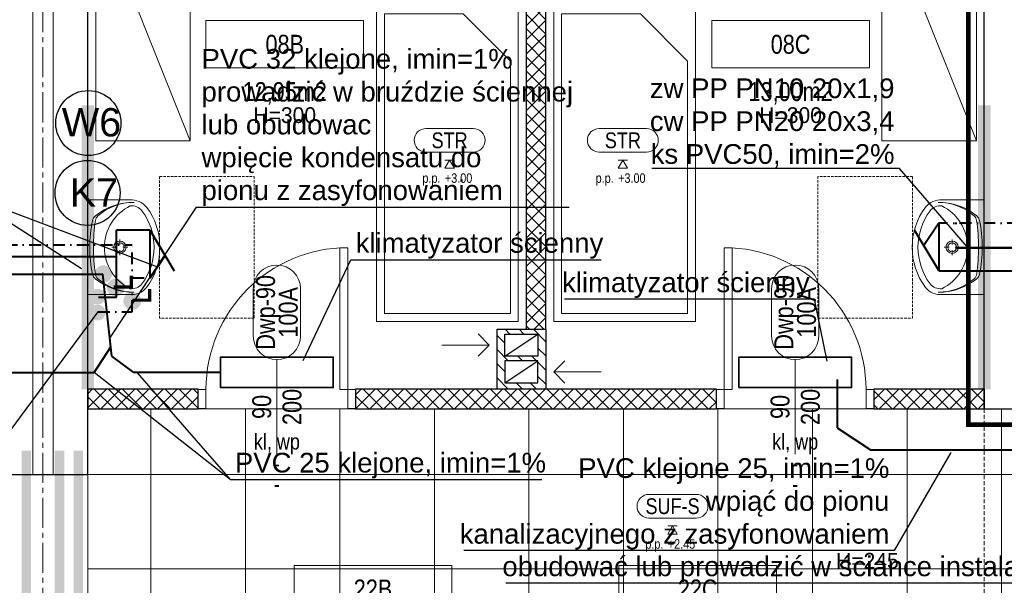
# Model space of a CAD drawing. Header units: millimetres. Extents: x -291747 to 77132, y 46721 to 203932.
# Tile 60 of 110: x 69240 to 69865, y 91361 to 91720. Entities that reach past the tile are written whole.
import ezdxf
from ezdxf.enums import TextEntityAlignment as Align
from ezdxf.lldxf.tags import DXFTag

# ---------------------------------------------------------------- set-up
doc = ezdxf.new("R2010")
doc.units = ezdxf.units.MM
doc.header["$MEASUREMENT"] = 0
for name, pattern in [('DASHDOT', [1, 0.5, -0.25, 0, -0.25]), ('xreff_LSN_szatnie_PW_rzuty_14$0$CENTER', [2, 1.25, -0.25, 0.25, -0.25]), ('xreff_LSN_szatnie_PW_rzuty_14$0$CENTER2', [28.575, 19.05, -3.175, 3.175, -3.175]), ('xreff_LSN_szatnie_PW_rzuty_14$0$DASHED', [19.05, 12.7, -6.35]), ('xreff_LSN_szatnie_PW_rzuty_14$0$HIDDEN2', [4.7625, 3.175, -1.5875])]:
    doc.linetypes.add(name, pattern=pattern)
doc.layers.get('0').update_dxf_attribs({"lineweight": 9})
doc.layers.get('Defpoints').update_dxf_attribs({"lineweight": 9})
for name, color, linetype, lineweight in [('FL-xref', 250, 'Continuous', 9), ('FL_Ciepła_woda-do odbiorników', 1, 'DASHDOT', 40), ('FL_ks_nad posadzka', 12, 'Continuous', 50), ('FL_opisy_kanaliza', 1, 'Continuous', 25), ('FL_opisy_woda', 7, 'Continuous', 25), ('FL_Skropliny', 13, 'SKR_LINE', 40), ('FL_Zimna_woda-do odbiorników', 5, 'SOLID', 40), ('KL_urządzenia', 7, 'Continuous', 35), ('xreff_LSN_szatnie_PW_rzuty_14$0$A drzwi płytowe', 252, 'Continuous', 9), ('xreff_LSN_szatnie_PW_rzuty_14$0$A hatch', 8, 'Continuous', 5), ('xreff_LSN_szatnie_PW_rzuty_14$0$A hatch ściany', 252, 'Continuous', 9), ('xreff_LSN_szatnie_PW_rzuty_14$0$A opis', 252, 'Continuous', 9), ('xreff_LSN_szatnie_PW_rzuty_14$0$A opis pom', 252, 'Continuous', 9), ('xreff_LSN_szatnie_PW_rzuty_14$0$A opis pom pow', 252, 'Continuous', 9), ('xreff_LSN_szatnie_PW_rzuty_14$0$A opis stolarka', 252, 'Continuous', 9), ('xreff_LSN_szatnie_PW_rzuty_14$0$A opis stolarka NWD typ', 252, 'Continuous', 9), ('xreff_LSN_szatnie_PW_rzuty_14$0$A opis stolarka NWD wyposażenie', 252, 'Continuous', 9), ('xreff_LSN_szatnie_PW_rzuty_14$0$A sufit', 252, 'Continuous', 9), ('xreff_LSN_szatnie_PW_rzuty_14$0$A sufit obrys', 252, 'Continuous', 9), ('xreff_LSN_szatnie_PW_rzuty_14$0$A sufit podwieszany opis', 8, 'Continuous', 13), ('xreff_LSN_szatnie_PW_rzuty_14$0$A widok wyżej', 252, 'xreff_LSN_szatnie_PW_rzuty_14$0$DASHED', 9), ('xreff_LSN_szatnie_PW_rzuty_14$0$A wyposazenie meblowe', 8, 'Continuous', 9), ('xreff_LSN_szatnie_PW_rzuty_14$0$A wyposazenie sanitarne', 8, 'Continuous', 9), ('xreff_LSN_szatnie_PW_rzuty_14$0$A zakres', 252, 'Continuous', 9), ('xreff_LSN_szatnie_PW_rzuty_14$0$A-Wall', 252, 'Continuous', 9), ('xreff_LSN_szatnie_PW_rzuty_14$0$IS wentylacja kratki projektowane', 8, 'Continuous', 9), ('xreff_LSN_szatnie_PW_rzuty_14$0$S-Grid-Iden', 8, 'xreff_LSN_szatnie_PW_rzuty_14$0$CENTER2', 9)]:
    doc.layers.add(name, color=color, linetype=linetype, lineweight=lineweight)
for name, color, linetype, lineweight, transparency in [('xreff_LSN_szatnie_PW_rzuty_14$0$A fartuchy', 252, 'xreff_LSN_szatnie_PW_rzuty_14$0$HIDDEN2', 9, 0.3), ('xreff_LSN_szatnie_PW_rzuty_14$0$A nadproza SBN', 252, 'xreff_LSN_szatnie_PW_rzuty_14$0$CENTER', 9, 0.25), ('xreff_LSN_szatnie_PW_rzuty_14$0$A opis ppoż drzwi', 252, 'Continuous', 9, 0.25)]:
    doc.layers.add(name, color=color, linetype=linetype, lineweight=lineweight, transparency=transparency)
doc.styles.get("Standard").update_dxf_attribs({"font": 'arial.ttf'})
doc.styles.add('xreff_LSN_szatnie_PW_rzuty_14$0$Standard', font='txt')
doc.styles.add('xreff_LSN_szatnie_PW_rzuty_14$0$STYL ASA', font='ARIALN.TTF')
doc.linetypes.add('SKR_LINE', pattern='A,12.7,-5.08,["SKR",Standard,S=2.54,R=0,X=-2.54,Y=-1.27],-6.35', length=24.13)
tags = doc.linetypes.add('SOLID', pattern=[10, 10, 0]).pattern_tags.tags
tags[6:7] = [DXFTag(74, 4), DXFTag(75, 0), DXFTag(340, '0'), DXFTag(46, 0.0), DXFTag(50, 0.0), DXFTag(44, 0.0), DXFTag(45, 0.0)]
tags[4:5] = [DXFTag(74, 4), DXFTag(75, 0), DXFTag(340, '0'), DXFTag(46, 0.0), DXFTag(50, 0.0), DXFTag(44, 0.0), DXFTag(45, 0.0)]
doc.dimstyles.get("Standard").update_dxf_attribs({"dimtxt": 0.18, "dimasz": 0.18, "dimexe": 0.18, "dimexo": 0.0625, "dimgap": 0.09, "dimtad": 0, "dimtih": 1, "dimtoh": 1, "dimdec": 4, "dimzin": 0, "dimdsep": 46, "dimtxsty": 'Standard', "dimcen": 0.09, "dimadec": 0, "dimazin": 0, "dimtfac": 1, "dimtdec": 4, "dimtofl": 0, "dimtmove": 0, "dimatfit": 3, "dimfxl": 1, "dimtolj": 1, "dimtzin": 0, "dimarcsym": 0})

# ---------------------------------------------------------------- blocks, each defined once
blk = doc.blocks.new('xreff_LSN_szatnie_PW_rzuty_14$0$szafa')
at = {"color": 0, "linetype": 'ByBlock', "lineweight": -2, "ltscale": 0.5}
blk.add_lwpolyline([(-0.5, -0.5), (0.5, -0.5), (0.5, 0.5), (-0.5, 0.5)], close=True, dxfattribs=at)
blk.add_lwpolyline([(-0.5, 0.5), (0.5, -0.5)], dxfattribs=at)
blk = doc.blocks.new('xreff_LSN_szatnie_PW_rzuty_14$0$bed 100')
for points in [[(-200, -45.5), (0, -45.5), (0, 44.5), (-200, 44.5)], [(-195, -40.5), (-35, -40.5), (-5, -10.5), (-5, 39.5), (-195, 39.5)]]:
    blk.add_lwpolyline(points, close=True)
blk = doc.blocks.new('xreff_LSN_szatnie_PW_rzuty_14$0$umywalka 60x45')
at = {"color": 0, "lineweight": -2, "ltscale": 0.15}
for p, q in [((-30, 0), (30, 0)), ((-30, 0), (-30, -26.7)), ((9.45, 0), (-9.45, 0)), ((30, 0), (30, -26.7)), ((-0.01, -15.32), (-0.01, -18.52)), ((-1.86, -20.37), (-5.07, -20.37)), ((-0.01, -22.22), (-0.01, -25.42)), ((5.04, -20.37), (1.84, -20.37))]:
    blk.add_line(p, q, dxfattribs=at)
at = {"ltscale": 0.15}
blk.add_lwpolyline([(-26.31, -26.95, 0.236063), (-23.21, -34.38, 0.329715), (23.21, -34.38, 0.236063), (26.31, -26.95, 0.623035)], format="xyb", close=True, dxfattribs=at)
blk.add_lwpolyline([(-30, -26.7, 0.239105), (-25.52, -37.28, 0.331406), (25.52, -37.28, 0.239105), (30, -26.7)], format="xyb", dxfattribs=at)
at = {"color": 0, "lineweight": -2, "ltscale": 0.15}
for radius in [3.89, 2.78]:
    blk.add_circle((-0.01, -20.37), radius, dxfattribs=at)
for centre, radius, start, end in [((9.28, -28.68), 37.74, 140.66478, 180.90725), ((-16.21, -9.73), 5, 97.83045, 138.52449), ((-16.04, -7.93), 5, 102.69402, 140.66478), ((-0.64, -76.32), 75.1, 89.48972, 102.69402), ((0.57, -131.79), 128.2, 90.24498, 97.83045), ((0.57, -76.32), 75.1, 77.22851, 90.43281), ((-0.72, -131.79), 128.2, 82.09208, 89.67755), ((16.23, -9.76), 5, 41.39803, 82.09208), ((16.06, -7.95), 5, 39.25775, 77.22851), ((-9.28, -28.67), 37.74, 359.01528, 39.25775), ((5.44, -28.88), 33.9, 138.52449, 180.67671), ((-5.45, -28.87), 33.9, 359.24582, 41.39804)]:
    blk.add_arc(centre, radius, start, end, dxfattribs=at)
at = {"layer": 'Defpoints', "linetype": 'xreff_LSN_szatnie_PW_rzuty_14$0$HIDDEN2', "ltscale": 0.5}
blk.add_lwpolyline([(-45, -45.56), (45, -45.56), (45, -105.56), (-45, -105.56)], close=True, dxfattribs=at)
blk = doc.blocks.new('xreff_LSN_szatnie_PW_rzuty_14$0$środek')
blk.add_line((0, 0), (0, -10))
blk = doc.blocks.new('xreff_LSN_szatnie_PW_rzuty_14$0$ddtag_UP')
at = {"transparency": 33554687}
blk.add_lwpolyline([(0, 30), (0, -30)], dxfattribs=at)
at = {"layer": 'xreff_LSN_szatnie_PW_rzuty_14$0$A opis stolarka NWD typ', "transparency": 33554687}
blk.add_lwpolyline([(-15, 75, -1), (15, 75), (15, 45, -1), (-15, 45)], format="xyb", close=True, dxfattribs=at)
at = {"ltscale": 0.1, "transparency": 33554687, "style": 'xreff_LSN_szatnie_PW_rzuty_14$0$STYL ASA'}
blk.add_attdef('DOORS:SZEROKOŚĆ', text='', height=12, rotation=90, dxfattribs=at).set_placement((0, 0, 0), align=Align.BOTTOM_CENTER)
blk.add_attdef('DOORS:WYSOKOŚĆ', text='', height=12, rotation=90, dxfattribs=at).set_placement((3.6, 0, 0), align=Align.TOP_CENTER)
blk.add_attdef('DOORS:AKUSTYKA', text='', height=10, dxfattribs=at).set_placement((0, -49), align=Align.MIDDLE_CENTER)
at = {"layer": 'xreff_LSN_szatnie_PW_rzuty_14$0$A opis ppoż drzwi', "ltscale": 0.1, "transparency": 33554687, "style": 'xreff_LSN_szatnie_PW_rzuty_14$0$STYL ASA'}
blk.add_attdef('DOORS:PPOŻ', text='', height=10, dxfattribs=at).set_placement((0, -36), align=Align.MIDDLE_CENTER)
at = {"layer": 'xreff_LSN_szatnie_PW_rzuty_14$0$A opis stolarka NWD typ', "ltscale": 0.1, "transparency": 33554687, "style": 'xreff_LSN_szatnie_PW_rzuty_14$0$STYL ASA'}
blk.add_attdef('DOORS:PODTYP', text='', height=12, rotation=90, dxfattribs=at).set_placement((1.2, 60, 0), align=Align.TOP_CENTER)
blk.add_attdef('DOORS:TYP', text='', height=12, rotation=90, dxfattribs=at).set_placement((2.4, 60, 0), align=Align.BOTTOM_CENTER)
at = {"layer": 'xreff_LSN_szatnie_PW_rzuty_14$0$A opis stolarka NWD wyposażenie', "ltscale": 0.1, "transparency": 33554687, "style": 'xreff_LSN_szatnie_PW_rzuty_14$0$STYL ASA'}
blk.add_attdef('DOORS:WYPOSAŻENIE', text='', height=10, dxfattribs=at).set_placement((0, -22), align=Align.MIDDLE_CENTER)
blk = doc.blocks.new('xreff_LSN_szatnie_PW_rzuty_14$0$tag wn')
blk.add_lwpolyline([(-25, -7.5), (25, -7.5), (25, 7.5), (-25, 7.5)], close=True)
at = {"style": 'xreff_LSN_szatnie_PW_rzuty_14$0$STYL ASA'}
blk.add_attdef('ROOM:NO', text='', height=6, dxfattribs=at).set_placement((0, 0), align=Align.MIDDLE_CENTER)
at = {"layer": 'xreff_LSN_szatnie_PW_rzuty_14$0$A opis pom pow', "style": 'xreff_LSN_szatnie_PW_rzuty_14$0$STYL ASA'}
blk.add_attdef('ROOM:AREA', text='', height=6, dxfattribs=at).set_placement((0, -15), align=Align.MIDDLE_CENTER)
blk = doc.blocks.new('xreff_LSN_szatnie_PW_rzuty_14$0$metka')
blk.add_lwpolyline([(-15, -7.5), (15, -7.5, 0.414214), (22.5, 0), (22.5, 0, 0.414214), (15, 7.5), (-15, 7.5, 0.414214), (-22.5, 0), (-22.5, 0, 0.414214)], format="xyb", close=True)
at = {"style": 'xreff_LSN_szatnie_PW_rzuty_14$0$STYL ASA'}
blk.add_attdef('DETAIL:NO', text='', height=10, dxfattribs=at).set_placement((0, 0), align=Align.MIDDLE_CENTER)
blk = doc.blocks.new('xreff_LSN_szatnie_PW_rzuty_14$0$Anno_Elevation_Label_8')
at = {"color": 0, "linetype": 'ByBlock'}
blk.add_line((-0.05, 0), (0.05, 0), dxfattribs=at)
blk.add_lwpolyline([(0, 0), (-0.05, -0.087), (0.05, -0.087)], close=True, dxfattribs=at)
at = {"color": 0, "linetype": 'ByBlock', "style": 'xreff_LSN_szatnie_PW_rzuty_14$0$STYL ASA'}
blk.add_attdef('PREFIX', text='', height=0.1, dxfattribs=at).set_placement((-0.097, -0.241), align=Align.RIGHT)
for tag, p in [('ELEVATION', (-0.05, -0.241)), ('SUFFIX', (-0.05, -0.381))]:
    blk.add_attdef(tag, p, '', height=0.1, dxfattribs=at)
blk = doc.blocks.new('xreff_LSN_szatnie_PW_rzuty_14')
at = {"layer": 'xreff_LSN_szatnie_PW_rzuty_14$0$A hatch', "linetype": 'Continuous', "lineweight": 5}
h = blk.add_hatch(dxfattribs=at)
h.set_pattern_fill('ANSI31', color=256, scale=2, angle=-90, style=0)
h.set_pattern_definition([(315, (-23101.594, 160052.856), (4.49012806, 4.49012806), [])])
h.paths.add_polyline_path([(69574.43, 91485.72), (69574.43, 91523.72), (69543.43, 91523.72), (69543.43, 91485.72)])
h.paths.add_polyline_path([(69569.43, 91503.72), (69569.43, 91489.72), (69548.43, 91489.72), (69548.43, 91503.72)], flags=16)
h.paths.add_polyline_path([(69569.43, 91506.72), (69548.43, 91506.72), (69548.43, 91520.72), (69569.43, 91520.72)], flags=16)
at = {"layer": 'xreff_LSN_szatnie_PW_rzuty_14$0$A hatch ściany', "linetype": 'Continuous', "lineweight": 9}
h = blk.add_hatch(dxfattribs=at)
h.set_pattern_fill('ANSI37', color=256, scale=2, style=0)
h.set_pattern_definition([(45, (0, 0), (-4.49012806, 4.49012806), []), (135, (0, 0), (-4.49012806, -4.49012806), [])])
h.paths.add_polyline_path([(69561.93, 91523.72), (69574.43, 91523.72), (69574.43, 91953.22), (69561.93, 91953.22)], flags=0)
h = blk.add_hatch(dxfattribs=at)
h.set_pattern_fill('ANSI37', color=256, scale=2, style=0)
h.set_pattern_definition([(45, (0, 0), (-4.49012806, 4.49012806), []), (135, (0, 0), (-4.49012806, -4.49012806), [])])
h.paths.add_polyline_path([(69353.68, 91473.22), (69353.68, 91485.72), (69283.68, 91485.72), (69283.68, 91473.22)], flags=0)
h.paths.add_polyline_path([(69453.68, 91485.72), (69453.68, 91473.22), (69682.68, 91473.22), (69682.68, 91485.72)], flags=0)
h.paths.add_polyline_path([(69782.68, 91485.72), (69782.68, 91473.22), (69852.68, 91473.22), (69852.68, 91485.72)], flags=0)
h.paths.add_polyline_path([(68843.68, 91485.72), (68843.68, 91473.22), (69056.68, 91473.22), (69056.68, 91485.72)], flags=0)
h.paths.add_polyline_path([(69156.68, 91485.72), (69156.68, 91473.22), (69226.68, 91473.22), (69226.68, 91485.72)], flags=0)
h.paths.add_polyline_path([(68735.68, 91473.22), (68743.68, 91485.72), (68668.68, 91485.72), (68668.68, 91473.22)], flags=0)
at = {"layer": 'xreff_LSN_szatnie_PW_rzuty_14$0$A drzwi płytowe', "linetype": 'Continuous', "lineweight": 9}
for points in [[(69448.68, 91485.47), (69443.68, 91485.47), (69443.68, 91575.47), (69448.68, 91575.47)], [(69687.68, 91485.47), (69692.68, 91485.47), (69692.68, 91575.47), (69687.68, 91575.47)]]:
    blk.add_lwpolyline(points, close=True, dxfattribs=at)
at = {"layer": 'xreff_LSN_szatnie_PW_rzuty_14$0$A drzwi płytowe', "linetype": 'Continuous', "lineweight": 9, "ltscale": 0.2}
for points in [[(69358.68, 91473.47), (69353.68, 91473.47), (69353.68, 91485.47), (69358.68, 91485.47)], [(69448.68, 91473.47), (69453.68, 91473.47), (69453.68, 91485.47), (69448.68, 91485.47)], [(69687.68, 91473.47), (69682.68, 91473.47), (69682.68, 91485.47), (69687.68, 91485.47)], [(69777.68, 91473.47), (69782.68, 91473.47), (69782.68, 91485.47), (69777.68, 91485.47)]]:
    blk.add_lwpolyline(points, close=True, dxfattribs=at)
at = {"layer": 'xreff_LSN_szatnie_PW_rzuty_14$0$A drzwi płytowe', "linetype": 'Continuous', "lineweight": 9, "ltscale": 0.2, "extrusion": (0, 0, -1)}
blk.add_arc((-69448.68, 91485.47), 90, 0, 90, dxfattribs=at)
at = {"layer": 'xreff_LSN_szatnie_PW_rzuty_14$0$A drzwi płytowe', "linetype": 'Continuous', "lineweight": 9, "ltscale": 0.2}
blk.add_arc((69687.68, 91485.47), 90, 0, 90, dxfattribs=at)
at = {"layer": 'xreff_LSN_szatnie_PW_rzuty_14$0$A fartuchy', "ltscale": 1.25, "const_width": 8}
for points in [[(69283.68, 91485.72), (69283.68, 91665.72)], [(69852.68, 91485.72), (69852.68, 91665.72)]]:
    blk.add_lwpolyline(points, dxfattribs=at)
at = {"layer": 'xreff_LSN_szatnie_PW_rzuty_14$0$A nadproza SBN', "ltscale": 4, "const_width": 6}
for points in [[(69244.68, 91446.72), (69244.68, 91296.72)], [(69265.68, 91446.72), (69265.68, 91296.72)], [(69277.68, 91446.72), (69277.68, 91296.72)]]:
    blk.add_lwpolyline(points, dxfattribs=at)
at = {"layer": 'xreff_LSN_szatnie_PW_rzuty_14$0$A sufit', "linetype": 'Continuous', "lineweight": 9}
for p, q in [((69323.68, 91270.22), (69323.68, 91473.22)), ((69383.68, 91270.22), (69383.68, 91473.22)), ((69443.68, 91270.22), (69443.68, 91473.22)), ((69503.68, 91270.22), (69503.68, 91473.22)), ((69563.68, 91270.22), (69563.68, 91473.22)), ((69623.68, 91270.22), (69623.68, 91473.22)), ((69683.68, 91270.22), (69683.68, 91473.22)), ((69743.68, 91270.22), (69743.68, 91473.22)), ((69803.68, 91270.22), (69803.68, 91473.22)), ((69863.68, 91270.22), (69863.68, 91473.22)), ((69283.68, 91431.72), (70083.68, 91431.72)), ((69283.68, 91371.72), (70083.68, 91371.72))]:
    blk.add_line(p, q, dxfattribs=at)
at = {"layer": 'xreff_LSN_szatnie_PW_rzuty_14$0$A sufit obrys'}
blk.add_lwpolyline([(70083.68, 91473.22), (69283.68, 91473.22), (69283.68, 91270.22), (70083.68, 91270.22)], close=True, dxfattribs=at)
at = {"layer": 'xreff_LSN_szatnie_PW_rzuty_14$0$A widok wyżej', "linetype": 'xreff_LSN_szatnie_PW_rzuty_14$0$DASHED', "lineweight": 9, "ltscale": 0.2}
blk.add_line((69852.68, 91473.22), (69852.68, 91270.22), dxfattribs=at)
at = {"layer": 'xreff_LSN_szatnie_PW_rzuty_14$0$A widok wyżej', "ltscale": 0.2}
blk.add_lwpolyline([(69226.68, 91431.72), (69283.68, 91431.72), (69283.68, 91311.72), (69226.68, 91311.72)], close=True, dxfattribs=at)
at = {"layer": 'xreff_LSN_szatnie_PW_rzuty_14$0$A zakres', "linetype": 'xreff_LSN_szatnie_PW_rzuty_14$0$DASHED', "transparency": 33554623, "const_width": 3}
blk.add_lwpolyline([(68277.93, 92016.22), (68277.93, 91474.47), (68277.93, 91474.47), (68277.93, 91223.47), (68661.68, 91223.47), (68661.68, 90654.22), (70445.68, 90654.22), (70445.68, 91263.97), (70078.68, 91263.97), (70078.68, 91463.22), (69842.68, 91463.22), (69842.68, 92016.22)], close=True, dxfattribs=at)
at = {"layer": 'xreff_LSN_szatnie_PW_rzuty_14$0$A-Wall', "linetype": 'Continuous', "lineweight": 25}
for p, q in [((69283.68, 91485.72), (69283.68, 91953.22)), ((69561.93, 91953.22), (69561.93, 91523.72)), ((69574.43, 91523.72), (69574.43, 91953.22)), ((69852.68, 91485.72), (69852.68, 91953.22)), ((69561.93, 91523.72), (69574.43, 91523.72)), ((69283.68, 91473.22), (69283.68, 91485.72)), ((69283.68, 91485.72), (69283.68, 91473.22)), ((69353.68, 91485.72), (69283.68, 91485.72)), ((69353.68, 91473.22), (69353.68, 91485.72)), ((69453.68, 91485.72), (69453.68, 91473.22)), ((69682.68, 91485.72), (69453.68, 91485.72)), ((69682.68, 91473.22), (69682.68, 91485.72)), ((69782.68, 91485.72), (69782.68, 91473.22)), ((69852.68, 91485.72), (69782.68, 91485.72)), ((69852.68, 91485.72), (69852.68, 91473.22)), ((69852.68, 91473.22), (69852.68, 91485.72)), ((69283.68, 91431.72), (69283.68, 91473.22)), ((69283.68, 91473.22), (69353.68, 91473.22)), ((69453.68, 91473.22), (69682.68, 91473.22)), ((69782.68, 91473.22), (69852.68, 91473.22)), ((69852.68, 91473.22), (69878.68, 91473.22)), ((69226.68, 91431.72), (69283.68, 91431.72))]:
    blk.add_line(p, q, dxfattribs=at)
at = {"layer": 'xreff_LSN_szatnie_PW_rzuty_14$0$A-Wall'}
for points in [[(69248.68, 91981.22), (69248.68, 91431.72)], [(69261.68, 91981.22), (69261.68, 91431.72)]]:
    blk.add_lwpolyline(points, dxfattribs=at)
at = {"layer": 'xreff_LSN_szatnie_PW_rzuty_14$0$A-Wall', "linetype": 'Continuous', "lineweight": 25}
for points in [[(69574.43, 91523.72), (69574.43, 91485.72), (69543.43, 91485.72), (69543.43, 91523.72)], [(69569.43, 91506.72), (69548.43, 91506.72), (69548.43, 91520.72), (69569.43, 91520.72)], [(69548.43, 91503.72), (69548.43, 91489.72), (69569.43, 91489.72), (69569.43, 91503.72)]]:
    blk.add_lwpolyline(points, close=True, dxfattribs=at)
for points in [[(69548.43, 91506.72), (69569.43, 91520.72)], [(69548.43, 91489.72), (69569.43, 91503.72)]]:
    blk.add_lwpolyline(points, dxfattribs=at)
at = {"layer": 'xreff_LSN_szatnie_PW_rzuty_14$0$IS wentylacja kratki projektowane'}
for points in [[(69531.36, 91520.79), (69538.43, 91513.72), (69531.36, 91506.65)], [(69538.43, 91513.72), (69508.43, 91513.72)], [(69586.51, 91503.79), (69579.43, 91496.72), (69586.51, 91489.65)], [(69579.43, 91496.72), (69609.43, 91496.72)]]:
    blk.add_lwpolyline(points, dxfattribs=at)
at = {"layer": 'xreff_LSN_szatnie_PW_rzuty_14$0$S-Grid-Iden'}
blk.add_lwpolyline([(69255.18, 92131.22), (69255.18, 90539.22)], dxfattribs=at)
at = {"layer": 'xreff_LSN_szatnie_PW_rzuty_14$0$A drzwi płytowe', "linetype": 'Continuous', "lineweight": 9, "ltscale": 0.2, "extrusion": (0, 0, -1), "zscale": -1}
blk.add_blockref('xreff_LSN_szatnie_PW_rzuty_14$0$środek', (-69403.68, 91479.47), dxfattribs=at)
at = {"layer": 'xreff_LSN_szatnie_PW_rzuty_14$0$A drzwi płytowe', "linetype": 'Continuous', "lineweight": 9, "ltscale": 0.2}
blk.add_blockref('xreff_LSN_szatnie_PW_rzuty_14$0$środek', (69732.68, 91479.47), dxfattribs=at)
at = {"layer": 'xreff_LSN_szatnie_PW_rzuty_14$0$A opis pom', "linetype": 'Continuous', "lineweight": 9, "xscale": 2, "yscale": 2, "zscale": 2}
for p, values in [((69408.67, 91704.47), {'ROOM:NO': '08B', 'ROOM:AREA': '12,95m2'}), ((69729.76, 91704.47), {'ROOM:NO': '08C', 'ROOM:AREA': '13,00m2'}), ((69464.72, 91359.02), {'ROOM:NO': '22B', 'ROOM:AREA': '1,45m2'}), ((69670.83, 91359.02), {'ROOM:NO': '22C', 'ROOM:AREA': '1,65m2'})]:
    blk.add_blockref('xreff_LSN_szatnie_PW_rzuty_14$0$tag wn', p, dxfattribs=at).add_auto_attribs(values)
at = {"layer": 'xreff_LSN_szatnie_PW_rzuty_14$0$A opis stolarka', "linetype": 'Continuous', "lineweight": 9}
ref = blk.add_blockref('xreff_LSN_szatnie_PW_rzuty_14$0$ddtag_UP', (69403.68, 91474.47), dxfattribs=at)
ref.add_attrib('DOORS:AKUSTYKA', '-', dxfattribs={"layer": '0', "ltscale": 0.1, "height": 10, "style": 'xreff_LSN_szatnie_PW_rzuty_14$0$STYL ASA'}).set_placement((69403.68, 91425.47), align=Align.MIDDLE_CENTER)
ref.add_attrib('DOORS:PPOŻ', '-', dxfattribs={"layer": 'xreff_LSN_szatnie_PW_rzuty_14$0$A opis ppoż drzwi', "ltscale": 0.1, "height": 10, "style": 'xreff_LSN_szatnie_PW_rzuty_14$0$STYL ASA'}).set_placement((69403.68, 91438.47), align=Align.MIDDLE_CENTER)
ref.add_attrib('DOORS:WYSOKOŚĆ', '200', dxfattribs={"layer": '0', "ltscale": 0.1, "height": 12, "rotation": 90, "style": 'xreff_LSN_szatnie_PW_rzuty_14$0$STYL ASA'}).set_placement((69407.28, 91474.47, 0), align=Align.TOP_CENTER)
ref.add_attrib('DOORS:SZEROKOŚĆ', '90', dxfattribs={"layer": '0', "ltscale": 0.1, "height": 12, "rotation": 90, "style": 'xreff_LSN_szatnie_PW_rzuty_14$0$STYL ASA'}).set_placement((69403.68, 91474.47, 0), align=Align.BOTTOM_CENTER)
ref.add_attrib('DOORS:PODTYP', '100A', dxfattribs={"layer": 'xreff_LSN_szatnie_PW_rzuty_14$0$A opis stolarka NWD typ', "ltscale": 0.1, "height": 12, "rotation": 90, "style": 'xreff_LSN_szatnie_PW_rzuty_14$0$STYL ASA'}).set_placement((69404.88, 91534.47, 0), align=Align.TOP_CENTER)
ref.add_attrib('DOORS:TYP', 'Dwp-90', dxfattribs={"layer": 'xreff_LSN_szatnie_PW_rzuty_14$0$A opis stolarka NWD typ', "ltscale": 0.1, "height": 12, "rotation": 90, "style": 'xreff_LSN_szatnie_PW_rzuty_14$0$STYL ASA'}).set_placement((69406.08, 91534.47, 0), align=Align.BOTTOM_CENTER)
ref.add_attrib('DOORS:WYPOSAŻENIE', 'kl, wp', dxfattribs={"layer": 'xreff_LSN_szatnie_PW_rzuty_14$0$A opis stolarka NWD wyposażenie', "ltscale": 0.1, "height": 10, "style": 'xreff_LSN_szatnie_PW_rzuty_14$0$STYL ASA'}).set_placement((69403.68, 91452.47), align=Align.MIDDLE_CENTER)
ref = blk.add_blockref('xreff_LSN_szatnie_PW_rzuty_14$0$ddtag_UP', (69732.68, 91474.47), dxfattribs=at)
ref.add_attrib('DOORS:AKUSTYKA', '-', dxfattribs={"layer": '0', "ltscale": 0.1, "height": 10, "style": 'xreff_LSN_szatnie_PW_rzuty_14$0$STYL ASA'}).set_placement((69732.68, 91425.47), align=Align.MIDDLE_CENTER)
ref.add_attrib('DOORS:PPOŻ', '-', dxfattribs={"layer": 'xreff_LSN_szatnie_PW_rzuty_14$0$A opis ppoż drzwi', "ltscale": 0.1, "height": 10, "style": 'xreff_LSN_szatnie_PW_rzuty_14$0$STYL ASA'}).set_placement((69732.68, 91438.47), align=Align.MIDDLE_CENTER)
ref.add_attrib('DOORS:WYSOKOŚĆ', '200', dxfattribs={"layer": '0', "ltscale": 0.1, "height": 12, "rotation": 90, "style": 'xreff_LSN_szatnie_PW_rzuty_14$0$STYL ASA'}).set_placement((69736.28, 91474.47, 0), align=Align.TOP_CENTER)
ref.add_attrib('DOORS:SZEROKOŚĆ', '90', dxfattribs={"layer": '0', "ltscale": 0.1, "height": 12, "rotation": 90, "style": 'xreff_LSN_szatnie_PW_rzuty_14$0$STYL ASA'}).set_placement((69732.68, 91474.47, 0), align=Align.BOTTOM_CENTER)
ref.add_attrib('DOORS:PODTYP', '100A', dxfattribs={"layer": 'xreff_LSN_szatnie_PW_rzuty_14$0$A opis stolarka NWD typ', "ltscale": 0.1, "height": 12, "rotation": 90, "style": 'xreff_LSN_szatnie_PW_rzuty_14$0$STYL ASA'}).set_placement((69733.88, 91534.47, 0), align=Align.TOP_CENTER)
ref.add_attrib('DOORS:TYP', 'Dwp-90', dxfattribs={"layer": 'xreff_LSN_szatnie_PW_rzuty_14$0$A opis stolarka NWD typ', "ltscale": 0.1, "height": 12, "rotation": 90, "style": 'xreff_LSN_szatnie_PW_rzuty_14$0$STYL ASA'}).set_placement((69735.08, 91534.47, 0), align=Align.BOTTOM_CENTER)
ref.add_attrib('DOORS:WYPOSAŻENIE', 'kl, wp', dxfattribs={"layer": 'xreff_LSN_szatnie_PW_rzuty_14$0$A opis stolarka NWD wyposażenie', "ltscale": 0.1, "height": 10, "style": 'xreff_LSN_szatnie_PW_rzuty_14$0$STYL ASA'}).set_placement((69732.68, 91452.47), align=Align.MIDDLE_CENTER)
at = {"layer": 'xreff_LSN_szatnie_PW_rzuty_14$0$A sufit podwieszany opis', "linetype": 'Continuous', "lineweight": 13}
for p, values in [((69513.34, 91643.57), {'DETAIL:NO': 'STR'}), ((69623.31, 91643.57), {'DETAIL:NO': 'STR'}), ((69654.84, 91411.52), {'DETAIL:NO': 'SUF-S'})]:
    blk.add_blockref('xreff_LSN_szatnie_PW_rzuty_14$0$metka', p, dxfattribs=at).add_auto_attribs(values)
at = {"layer": 'xreff_LSN_szatnie_PW_rzuty_14$0$A sufit podwieszany opis', "linetype": 'Continuous', "lineweight": 13, "xscale": 60, "yscale": 60, "zscale": 60}
for p, values in [((69513.34, 91631.07, 300), {'PREFIX': 'p.p.', 'ELEVATION': '+3.00'}), ((69623.31, 91631.07, 300), {'PREFIX': 'p.p.', 'ELEVATION': '+3.00'}), ((69654.84, 91399.02, 245), {'PREFIX': 'p.p.', 'ELEVATION': '+2.45'})]:
    blk.add_blockref('xreff_LSN_szatnie_PW_rzuty_14$0$Anno_Elevation_Label_8', p, dxfattribs=at).add_auto_attribs(values)
at = {"layer": 'xreff_LSN_szatnie_PW_rzuty_14$0$A wyposazenie meblowe', "xscale": -150, "yscale": 60, "rotation": 90}
for p in [(69318.68, 91718.22), (69817.68, 91718.22)]:
    blk.add_blockref('xreff_LSN_szatnie_PW_rzuty_14$0$szafa', p, dxfattribs=at)
at = {"layer": 'xreff_LSN_szatnie_PW_rzuty_14$0$A wyposazenie meblowe', "rotation": 90.00000000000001}
for p in [(69511.43, 91728.72), (69623.93, 91728.72)]:
    blk.add_blockref('xreff_LSN_szatnie_PW_rzuty_14$0$bed 100', p, dxfattribs=at)
at = {"layer": 'xreff_LSN_szatnie_PW_rzuty_14$0$A wyposazenie sanitarne', "rotation": 90}
blk.add_blockref('xreff_LSN_szatnie_PW_rzuty_14$0$umywalka 60x45', (69283.68, 91575.72), dxfattribs=at)
at = {"layer": 'xreff_LSN_szatnie_PW_rzuty_14$0$A wyposazenie sanitarne', "xscale": -1, "rotation": 270}
blk.add_blockref('xreff_LSN_szatnie_PW_rzuty_14$0$umywalka 60x45', (69852.68, 91575.72), dxfattribs=at)
at = {"layer": 'xreff_LSN_szatnie_PW_rzuty_14$0$A opis', "linetype": 'Continuous', "lineweight": 9, "char_height": 10, "attachment_point": 5, "style": 'xreff_LSN_szatnie_PW_rzuty_14$0$Standard'}
for s, insert in [('\\A1;\\pxqc;H=300', (69408.67, 91659.47)), ('\\A1;\\pxqc;H=300', (69729.76, 91659.47)), ('\\A1;\\pxqc;H=245', (69778.53, 91376.83))]:
    blk.add_mtext_dynamic_manual_height_columns(s, width=72.7481, gutter_width=1, heights=[0], dxfattribs=dict(at, insert=insert))

msp = doc.modelspace()

# ---------------------------------------------------------------- block references
at = {"layer": 'FL-xref'}
msp.add_blockref('xreff_LSN_szatnie_PW_rzuty_14', (0, 0), dxfattribs=at)

# ---------------------------------------------------------------- next in the draw order: hatches: boundary and pattern name
at = {"layer": 'FL_Ciepła_woda-do odbiorników', "ltscale": 15}
for points in [[(69311.88, 91536.02, -1), (69311.88, 91547.27, -1)], [(69289.54, 91529.36, 1), (69290.32, 91539.33, 1)]]:
    msp.add_hatch(color=256, dxfattribs=at).paths.add_polyline_path(points)
at = {"layer": 'FL_ks_nad posadzka'}
msp.add_hatch(color=256, dxfattribs=at).paths.add_polyline_path([(69293.58, 91564.28, 1), (69293.58, 91553.28, 1)])
at = {"layer": 'FL_Zimna_woda-do odbiorników'}
for points in [[(69295.73, 91550.25, -1), (69306.98, 91550.25, -1)], [(69289.47, 91539.44, 1), (69290.25, 91549.41, 1)]]:
    msp.add_hatch(color=256, dxfattribs=at).paths.add_polyline_path(points)

# ---------------------------------------------------------------- next in the draw order: linework, layer by layer
at = {"layer": 'FL_Ciepła_woda-do odbiorników', "ltscale": 15}
for p, q in [((69889.87, 91590.95), (69823.81, 91590.95)), ((69834.21, 91590.95), (69835.21, 91590.95)), ((69216.35, 91577.34), (69311.85, 91577.34)), ((69311.85, 91534.77), (69311.85, 91577.34)), ((69311.85, 91556.38), (69323.24, 91556.38)), ((69312.85, 91556.38), (69311.85, 91556.38)), ((69290.11, 91534.77), (69311.85, 91534.77))]:
    msp.add_line(p, q, dxfattribs=at)
at = {"layer": 'FL_Ciepła_woda-do odbiorników', "ltscale": 15, "const_width": 2}
msp.add_lwpolyline([(69311.85, 91542.15), (69322.98, 91542.15), (69322.98, 91549.26)], dxfattribs=at)
at = {"layer": 'FL_ks_nad posadzka'}
for p, q in [((69872.34, 91575.45), (69834.46, 91575.45)), ((69234.72, 91558.51), (69293.18, 91558.63))]:
    msp.add_line(p, q, dxfattribs=at)
at = {"layer": 'FL_opisy_kanaliza'}
msp.add_circle((69283.5, 91610.22), 20.64, dxfattribs=at)
at = {"layer": 'FL_opisy_woda'}
for p, q in [((69205.67, 91609.43), (69328, 91563.43)), ((69373.94, 91428.48), (69287.78, 91496.42))]:
    msp.add_line(p, q, dxfattribs=at)
msp.add_circle((69284, 91654.5), 20.64, dxfattribs=at)
at = {"layer": 'FL_Skropliny'}
for p, q in [((69298.86, 91506.59), (69293.18, 91558.63)), ((69287.78, 91496.42), (69298.2, 91512.63)), ((69312.96, 91496.42), (69298.86, 91506.59)), ((69142.43, 91496.42), (69287.78, 91496.42)), ((69367.93, 91496.42), (69312.96, 91496.42)), ((69759.35, 91491.83), (69759.35, 91461.28)), ((69759.35, 91461.28), (69780.5, 91447.18)), ((69780.5, 91447.18), (70001.86, 91447.18))]:
    msp.add_line(p, q, dxfattribs=at)
at = {"layer": 'FL_Zimna_woda-do odbiorników'}
for p, q in [((69823.81, 91590.96), (69814.3, 91576.84)), ((69823.81, 91590.96), (69823.83, 91560.79)), ((69301.86, 91544.05), (69301.86, 91586.54)), ((69323.23, 91586.54), (69301.86, 91586.54)), ((69323.24, 91556.36), (69323.23, 91586.54)), ((69323.23, 91586.36), (69338.56, 91560.82)), ((69823.83, 91560.96), (69808.5, 91586.5)), ((69226.34, 91569.88), (69301.86, 91569.88)), ((69323.24, 91556.36), (69332.76, 91570.49)), ((69823.83, 91560.79), (69879.87, 91560.79)), ((69290.37, 91544.05), (69301.86, 91544.05))]:
    msp.add_line(p, q, dxfattribs=at)
at = {"layer": 'FL_Zimna_woda-do odbiorników', "const_width": 2}
msp.add_lwpolyline([(69300.19, 91550.54), (69311.33, 91550.54), (69311.33, 91557.65)], dxfattribs=at)
at = {"layer": 'KL_urządzenia'}
for points in [[(69367.93, 91486.72), (69439.43, 91486.72), (69439.43, 91506.12), (69367.93, 91506.12)], [(69696.93, 91486.72), (69768.43, 91486.72), (69768.43, 91506.12), (69696.93, 91506.12)]]:
    msp.add_lwpolyline(points, close=True, dxfattribs=at)

# ---------------------------------------------------------------- next in the draw order: texts
at = {"layer": 'FL_opisy_kanaliza', "insert": (69272.15, 91601.49), "char_height": 18, "attachment_point": 7}
msp.add_mtext('K7', dxfattribs=at)
at = {"layer": 'FL_opisy_woda'}
for s, insert, char_height, attachment_point in [('PVC 32 klejone, imin=1%\\Pprowadzić w bruździe ściennej \\Plub obudowac\\Pwpięcie kondensatu do \\Ppionu z zasyfonowaniem', (69355.87, 91601.89), 12.5, 7), ('zw PP PN10 20x1,9\\Pcw PP PN20 20x3,4\\Pks PVC50, imin=2%', (69795.74, 91626.31), 12.5, 9), ('W6', (69267.15, 91645.77), 18, 7), ('klimatyzator ścienny', (69453.71, 91568.49), 12.5, 7), ('klimatyzator ścienny', (69741.91, 91543.46), 12.5, 9), ('PVC 25 klejone, imin=1%', (69377.06, 91429.11), 12.5, 7), ('PVC klejone 25, imin=1%\\Pwpiąć do pionu \\Pkanalizacyjnego z zasyfonowaniem', (69792.48, 91384), 12.5, 9), ('obudować lub prowadzić w ściance instalacyjnej', (69919.5, 91363.38), 12.5, 9)]:
    msp.add_mtext(s, dxfattribs=dict(at, insert=insert, char_height=char_height, attachment_point=attachment_point))

# ---------------------------------------------------------------- next in the draw order: leaders
at = {"layer": 'FL_opisy_woda', "annotation_type": 0, "has_hookline": 1}
for points, hookline_direction, text_width in [([(69842.12, 91575.72), (69798.87, 91625.69), (69796.37, 91625.69)], 1, 154.06), ([(69279.75, 91561.98), (69205.67, 91609.43), (69203.17, 91609.43)], 1, 154.06), ([(69297.6, 91518.14), (69352.75, 91601.26), (69355.25, 91601.26)], 0, 233.28), ([(69420.48, 91503.99), (69450.58, 91567.87), (69453.08, 91567.87)], 0, 155.76), ([(69752.98, 91503.55), (69745.04, 91542.84), (69742.54, 91542.84)], 1, 155.76), ([(69290.11, 91534.77), (69194.37, 91405.94), (69191.87, 91405.94)], 1, 154.06), ([(69989.84, 91537.22), (69922.63, 91362.76), (69920.13, 91362.76)], 1, 370.59), ([(69314.97, 91496.13), (69373.94, 91428.48), (69376.44, 91428.48)], 0, 194.9), ([(69831.49, 91445.59), (69795.6, 91383.38), (69793.1, 91383.38)], 1, 270.21)]:
    msp.add_leader(points, dimstyle='Standard', override={"dimtxt": 2.5, "dimasz": 2.5, "dimexe": 1.25, "dimexo": 0.625, "dimgap": 0.625, "dimtad": 1, "dimtih": 0, "dimtoh": 0, "dimdec": 2, "dimzin": 8, "dimdsep": 44, "dimcen": 2.5, "dimtdec": 2, "dimtofl": 1, "dimldrblk": 'None', "dimtolj": 0, "dimtzin": 8}, dxfattribs=dict(at, hookline_direction=hookline_direction, text_width=text_width))

doc.saveas('drawing.dxf')
